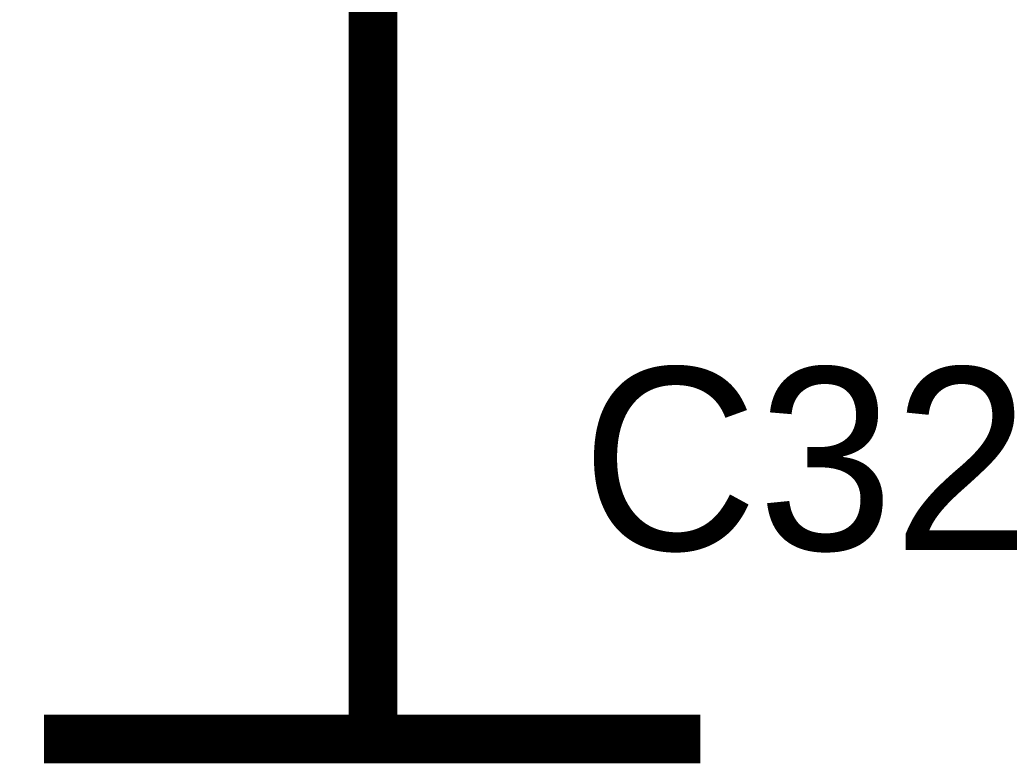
# Model space of a CAD drawing. Header units: inches. Extents: x 0 to 17, y 0 to 11.
# Tile 4 of 256: x 2.515 to 2.754, y 1.864 to 2.045. Entities that reach past the tile are written whole.
import ezdxf

# ---------------------------------------------------------------- set-up
doc = ezdxf.new("R2010")
doc.units = ezdxf.units.IN
doc.header["$MEASUREMENT"] = 0
doc.layers.add('Sheet', color=255, linetype='Continuous')

msp = doc.modelspace()

# ---------------------------------------------------------------- linework, layer by layer
at = {"layer": 'Sheet'}
for points in [[(2.60075, 2.19968, 0.0118, 0.0118, 0), (2.60075, 1.99986, 0.0118, 0.0118, 0)], [(2.60075, 1.89994, 0.0118, 0.0118, 0), (2.60075, 1.99986, 0.0118, 0.0118, 0)], [(2.60075, 1.89994, 0.0118, 0.0118, 0), (2.60075, 1.86981, 0.0118, 0.0118, 0)], [(2.68043, 1.86981, 0.0118, 0.0118, 0), (2.52066, 1.86981, 0.0118, 0.0118, 0)]]:
    msp.add_lwpolyline(points, format="xyseb", dxfattribs=at)

# ---------------------------------------------------------------- texts
msp.add_text('C32', height=0.044406, dxfattribs=at).set_placement((2.65149, 1.9158))

doc.saveas('drawing.dxf')
